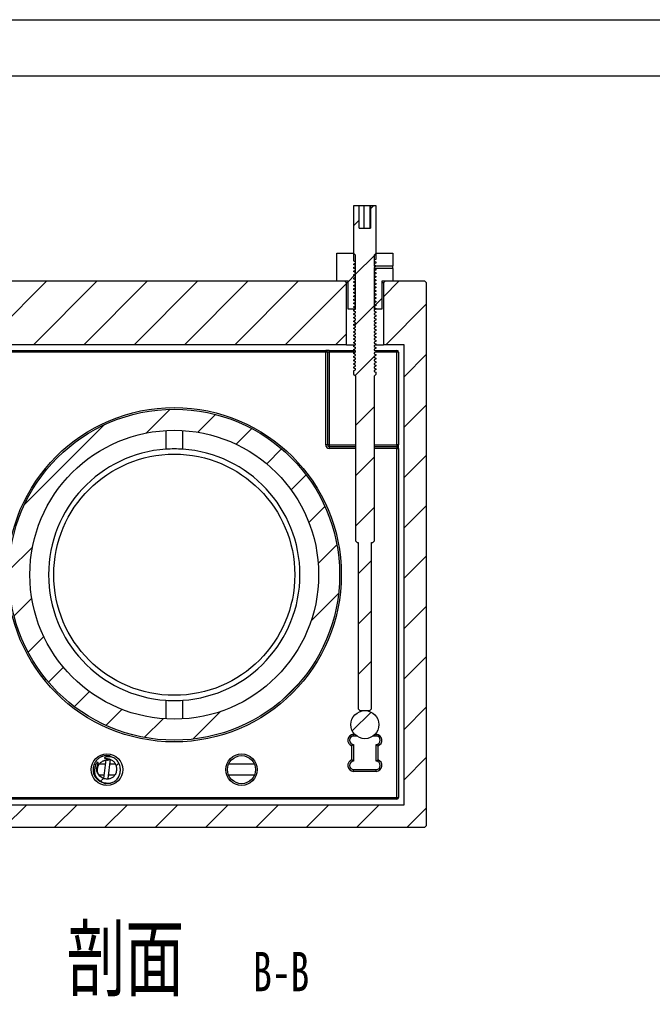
# Model space of a CAD drawing. Header units: millimetres. Extents: x 0 to 297, y 0 to 210.
# Tile 48 of 49: x 126 to 182, y 122 to 210. Entities that reach past the tile are written whole.
import ezdxf

# ---------------------------------------------------------------- set-up
doc = ezdxf.new("R2010")
doc.units = ezdxf.units.MM
doc.layers.add('图层0', color=7, linetype='Continuous', lineweight=25)
doc.styles.add('SLDTEXTSTYLE1', font='TXT', dxfattribs={"width": 0.75, "bigfont": 'bigfont'})
doc.styles.add('SLDTEXTSTYLE11', font='TXT', dxfattribs={"width": 0.7})

msp = doc.modelspace()

# ---------------------------------------------------------------- hatches: boundary and pattern name
at = {"layer": '图层0', "linetype": 'Continuous', "lineweight": 18}
h = msp.add_hatch(dxfattribs=at)
h.set_pattern_fill('ANSI31', color=256, style=0)
h.paths.add_polyline_path([(157.713, 188.38), (157.541, 188.48), (157.541, 188.559), (157.713, 188.658), (157.713, 193.412), (157.217, 193.412), (157.217, 191.412), (156.21, 191.412), (156.21, 193.412), (155.713, 193.412), (155.713, 188.5), (155.885, 188.4), (155.885, 188.321), (155.713, 188.222), (155.713, 188.182), (155.885, 188.083), (155.885, 188.003), (155.713, 187.904), (155.713, 187.865), (155.885, 187.765), (155.885, 187.686), (155.713, 187.587), (155.713, 187.547), (155.885, 187.448), (155.885, 187.368), (155.713, 187.269), (155.713, 187.23), (155.885, 187.13), (155.885, 187.051), (155.713, 186.952), (155.713, 186.912), (155.885, 186.813), (155.885, 186.733), (155.713, 186.634), (155.713, 186.595), (155.885, 186.495), (155.885, 186.416), (155.713, 186.317), (155.713, 186.277), (155.885, 186.178), (155.885, 186.098), (155.713, 185.999), (155.713, 185.96), (155.885, 185.86), (155.885, 185.781), (155.713, 185.682), (155.713, 185.642), (155.885, 185.543), (155.885, 185.463), (155.713, 185.364), (155.713, 185.325), (155.885, 185.225), (155.885, 185.146), (155.713, 185.047), (155.713, 185.007), (155.885, 184.908), (155.885, 184.828), (155.713, 184.729), (155.713, 184.69), (155.885, 184.59), (155.885, 184.511), (155.713, 184.412), (155.713, 184.372), (155.885, 184.273), (155.885, 184.193), (155.713, 184.094), (155.713, 184.055), (155.885, 183.955), (155.885, 183.876), (155.713, 183.777), (155.713, 183.737), (155.885, 183.638), (155.885, 183.558), (155.713, 183.459), (155.713, 183.42), (155.885, 183.32), (155.885, 183.241), (155.713, 183.142), (155.713, 183.102), (155.885, 183.003), (155.885, 182.923), (155.713, 182.824), (155.713, 182.785), (155.885, 182.685), (155.885, 182.606), (155.713, 182.507), (155.713, 182.467), (155.885, 182.368), (155.885, 182.288), (155.713, 182.189), (155.713, 182.15), (155.885, 182.05), (155.885, 181.971), (155.713, 181.872), (155.713, 181.832), (155.885, 181.733), (155.885, 181.653), (155.713, 181.554), (155.713, 181.515), (155.885, 181.415), (155.885, 181.336), (155.713, 181.237), (155.713, 181.197), (155.885, 181.098), (155.885, 181.018), (155.713, 180.919), (155.713, 180.88), (155.885, 180.78), (155.885, 180.701), (155.713, 180.602), (155.713, 180.562), (155.885, 180.463), (155.885, 180.383), (155.713, 180.284), (155.713, 180.245), (155.885, 180.145), (155.885, 180.066), (155.713, 179.967), (155.713, 179.927), (155.885, 179.828), (155.885, 179.748), (155.713, 179.649), (155.713, 179.61), (155.885, 179.51), (155.885, 179.431), (155.713, 179.332), (155.713, 179.292), (155.885, 179.193), (155.885, 179.113), (155.713, 179.014), (155.713, 178.975), (155.885, 178.875), (155.885, 178.796), (155.713, 178.697), (155.713, 178.412), (155.863, 178.262), (155.863, 163.562), (156.013, 163.412), (156.113, 163.412), (156.113, 148.562), (156.263, 148.412), (157.163, 148.412), (157.313, 148.562), (157.313, 163.412), (157.413, 163.412), (157.563, 163.562), (157.563, 178.262), (157.713, 178.412), (157.713, 178.538), (157.541, 178.637), (157.541, 178.717), (157.713, 178.816), (157.713, 178.855), (157.541, 178.955), (157.541, 179.034), (157.713, 179.133), (157.713, 179.173), (157.541, 179.272), (157.541, 179.352), (157.713, 179.451), (157.713, 179.49), (157.541, 179.59), (157.541, 179.669), (157.713, 179.768), (157.713, 179.808), (157.541, 179.907), (157.541, 179.987), (157.713, 180.086), (157.713, 180.125), (157.541, 180.225), (157.541, 180.304), (157.713, 180.403), (157.713, 180.443), (157.541, 180.542), (157.541, 180.622), (157.713, 180.721), (157.713, 180.76), (157.541, 180.86), (157.541, 180.939), (157.713, 181.038), (157.713, 181.078), (157.541, 181.177), (157.541, 181.257), (157.713, 181.356), (157.713, 181.395), (157.541, 181.495), (157.541, 181.574), (157.713, 181.673), (157.713, 181.713), (157.541, 181.812), (157.541, 181.892), (157.713, 181.991), (157.713, 182.03), (157.541, 182.13), (157.541, 182.209), (157.713, 182.308), (157.713, 182.348), (157.541, 182.447), (157.541, 182.527), (157.713, 182.626), (157.713, 182.665), (157.541, 182.765), (157.541, 182.844), (157.713, 182.943), (157.713, 182.983), (157.541, 183.082), (157.541, 183.162), (157.713, 183.261), (157.713, 183.3), (157.541, 183.4), (157.541, 183.479), (157.713, 183.578), (157.713, 183.618), (157.541, 183.717), (157.541, 183.797), (157.713, 183.896), (157.713, 183.935), (157.541, 184.035), (157.541, 184.114), (157.713, 184.213), (157.713, 184.253), (157.541, 184.352), (157.541, 184.432), (157.713, 184.531), (157.713, 184.57), (157.541, 184.67), (157.541, 184.749), (157.713, 184.848), (157.713, 184.888), (157.541, 184.987), (157.541, 185.067), (157.713, 185.166), (157.713, 185.205), (157.541, 185.305), (157.541, 185.384), (157.713, 185.483), (157.713, 185.523), (157.541, 185.622), (157.541, 185.702), (157.713, 185.801), (157.713, 185.84), (157.541, 185.94), (157.541, 186.019), (157.713, 186.118), (157.713, 186.158), (157.541, 186.257), (157.541, 186.337), (157.713, 186.436), (157.713, 186.475), (157.541, 186.575), (157.541, 186.654), (157.713, 186.753), (157.713, 186.793), (157.541, 186.892), (157.541, 186.972), (157.713, 187.071), (157.713, 187.11), (157.541, 187.21), (157.541, 187.289), (157.713, 187.388), (157.713, 187.428), (157.541, 187.527), (157.541, 187.607), (157.713, 187.706), (157.713, 187.745), (157.541, 187.845), (157.541, 187.924), (157.713, 188.023), (157.713, 188.063), (157.541, 188.162), (157.541, 188.242), (157.713, 188.341)], flags=0)
h = msp.add_hatch(dxfattribs=at)
h.set_pattern_fill('ANSI31', color=256, style=0)
edge = h.paths.add_edge_path(flags=0)
edge.add_line((155.213, 184.184), (155.888, 184.184))
edge.add_line((155.888, 184.184), (155.888, 188.997))
edge.add_spline(control_points=[(155.888, 188.997), (155.825, 189.059), (155.763, 189.122), (155.7, 189.184)], knot_values=[0.005217, 0.005217, 0.005217, 0.005217, 0.005752, 0.005752, 0.005752, 0.005752], weights=[1, 1, 1, 1], degree=3, periodic=0)
edge.add_line((155.7, 189.184), (154.213, 189.184))
edge.add_line((154.213, 189.184), (154.213, 186.684))
edge.add_line((154.213, 186.684), (155.213, 186.684))
edge.add_line((155.213, 186.684), (155.213, 184.184))
h = msp.add_hatch(dxfattribs=at)
h.set_pattern_fill('ANSI31', color=256, style=0)
edge = h.paths.add_edge_path(flags=0)
edge.add_line((159.213, 189.184), (157.725, 189.184))
edge.add_spline(control_points=[(157.725, 189.184), (157.663, 189.122), (157.6, 189.059), (157.538, 188.997)], knot_values=[0.000001, 0.000001, 0.000001, 0.000001, 0.000531, 0.000531, 0.000531, 0.000531], weights=[1, 1, 1, 1], degree=3, periodic=0)
edge.add_line((157.538, 188.997), (157.538, 188.059))
edge.add_line((157.538, 188.059), (159.213, 188.059))
edge.add_line((159.213, 188.059), (159.213, 189.184))
h = msp.add_hatch(dxfattribs=at)
h.set_pattern_fill('ANSI31', color=256, style=0)
h.paths.add_polyline_path([(157.538, 184.184), (158.213, 184.184), (158.213, 186.684), (159.213, 186.684), (159.213, 187.809), (157.538, 187.809)], flags=0)
h = msp.add_hatch(dxfattribs=at)
h.set_pattern_fill('ANSI31', color=256, angle=3e-322, style=0)
h.paths.add_polyline_path([(119.213, 140.026), (119.213, 181.026), (120.688, 181.026), (120.688, 186.534), (120.538, 186.684), (117.363, 186.684), (117.213, 186.534), (117.213, 138.176), (117.363, 138.026), (162.063, 138.026), (162.213, 138.176), (162.213, 186.534), (162.063, 186.684), (158.513, 186.684), (158.363, 186.534), (158.363, 181.026), (160.213, 181.026), (160.213, 140.026)], flags=0)
h = msp.add_hatch(dxfattribs=at)
h.set_pattern_fill('ANSI31', color=256, angle=3e-322, style=0)
h.paths.add_polyline_path([(123.988, 181.026), (155.063, 181.026), (155.063, 186.534), (154.913, 186.684), (124.138, 186.684), (123.988, 186.534)], flags=0)
h = msp.add_hatch(dxfattribs=at)
h.set_pattern_fill('ANSI31', color=256, angle=3e-322, style=0)
edge = h.paths.add_edge_path(flags=0)
edge.add_arc((139.713, 160.526), 14.75, 0, 360)
edge = h.paths.add_edge_path(flags=0)
edge.add_arc((139.713, 160.526), 12.875, 0, 360)
h = msp.add_hatch(dxfattribs=at)
h.set_pattern_fill('ANSI31', color=256, style=0)
edge = h.paths.add_edge_path(flags=0)
edge.add_arc((156.713, 147.162), 1.25, 0, 360)
h = msp.add_hatch(dxfattribs=at)
h.set_pattern_fill('ANSI31', color=256, style=0)
edge = h.paths.add_edge_path(flags=0)
edge.add_spline(control_points=[(132.628, 143.294), (132.602, 143.202), (132.59, 143.105), (132.593, 143.009), (132.596, 142.913), (132.612, 142.815), (132.642, 142.723), (132.677, 142.616), (132.732, 142.514), (132.801, 142.424), (132.869, 142.334), (132.953, 142.255), (133.044, 142.189), (133.148, 142.115), (133.265, 142.056), (133.387, 142.016), (133.522, 141.971), (133.668, 141.948), (133.811, 141.95), (133.955, 141.952), (134.102, 141.98), (134.236, 142.035), (134.356, 142.085), (134.469, 142.158), (134.563, 142.247), (134.648, 142.329), (134.719, 142.427), (134.773, 142.531), (134.828, 142.638), (134.866, 142.754), (134.888, 142.871), (134.913, 143.007), (134.917, 143.147), (134.901, 143.284), (134.883, 143.437), (134.839, 143.589), (134.769, 143.726), (134.713, 143.837), (134.639, 143.94), (134.55, 144.027), (134.461, 144.114), (134.353, 144.186), (134.238, 144.233), (134.136, 144.275), (134.025, 144.299), (133.915, 144.303), (133.807, 144.308), (133.697, 144.295), (133.595, 144.26), (133.572, 144.253), (133.55, 144.244), (133.528, 144.232), (133.518, 144.227), (133.507, 144.221), (133.497, 144.213), (133.493, 144.21), (133.488, 144.206), (133.484, 144.201), (133.483, 144.2), (133.481, 144.198), (133.48, 144.196), (133.479, 144.194), (133.478, 144.192), (133.478, 144.19), (133.478, 144.189), (133.478, 144.187), (133.478, 144.186), (133.478, 144.185), (133.478, 144.183), (133.479, 144.182), (133.48, 144.181), (133.481, 144.18), (133.482, 144.179), (133.484, 144.177), (133.486, 144.175), (133.488, 144.174), (133.496, 144.17), (133.504, 144.168), (133.512, 144.167), (133.551, 144.159), (133.591, 144.158), (133.63, 144.155), (133.761, 144.144), (133.894, 144.121), (134.015, 144.07), (134.103, 144.032), (134.188, 143.98), (134.259, 143.916), (134.331, 143.851), (134.391, 143.773), (134.438, 143.689), (134.485, 143.603), (134.52, 143.509), (134.54, 143.414), (134.564, 143.304), (134.57, 143.189), (134.559, 143.078), (134.547, 142.958), (134.513, 142.838), (134.457, 142.731), (134.417, 142.654), (134.364, 142.583), (134.301, 142.524), (134.238, 142.464), (134.163, 142.415), (134.083, 142.381), (134.005, 142.347), (133.921, 142.326), (133.837, 142.317), (133.744, 142.307), (133.649, 142.312), (133.557, 142.329), (133.452, 142.349), (133.35, 142.387), (133.257, 142.439), (133.158, 142.493), (133.068, 142.567), (132.995, 142.654), (132.929, 142.733), (132.877, 142.827), (132.844, 142.925), (132.807, 143.038), (132.79, 143.159), (132.791, 143.278)], knot_values=[0.000009, 0.000009, 0.000009, 0.000009, 0.000582, 0.000582, 0.000582, 0.001163, 0.001163, 0.001163, 0.001842, 0.001842, 0.001842, 0.002519, 0.002519, 0.002519, 0.003287, 0.003287, 0.003287, 0.004149, 0.004149, 0.004149, 0.005022, 0.005022, 0.005022, 0.005806, 0.005806, 0.005806, 0.006513, 0.006513, 0.006513, 0.007231, 0.007231, 0.007231, 0.008058, 0.008058, 0.008058, 0.008984, 0.008984, 0.008984, 0.00973, 0.00973, 0.00973, 0.010482, 0.010482, 0.010482, 0.011144, 0.011144, 0.011144, 0.011789, 0.011789, 0.011789, 0.011932, 0.011932, 0.011932, 0.012003, 0.012003, 0.012003, 0.012039, 0.012039, 0.012039, 0.012052, 0.012052, 0.012052, 0.012064, 0.012064, 0.012064, 0.012072, 0.012072, 0.012072, 0.01208, 0.01208, 0.01208, 0.012089, 0.012089, 0.012089, 0.012104, 0.012104, 0.012104, 0.012154, 0.012154, 0.012154, 0.012388, 0.012388, 0.012388, 0.013176, 0.013176, 0.013176, 0.013752, 0.013752, 0.013752, 0.014328, 0.014328, 0.014328, 0.014911, 0.014911, 0.014911, 0.015581, 0.015581, 0.015581, 0.016304, 0.016304, 0.016304, 0.016821, 0.016821, 0.016821, 0.017339, 0.017339, 0.017339, 0.017843, 0.017843, 0.017843, 0.0184, 0.0184, 0.0184, 0.019035, 0.019035, 0.019035, 0.019711, 0.019711, 0.019711, 0.020332, 0.020332, 0.020332, 0.021041, 0.021041, 0.021041, 0.021041], weights=[1, 1, 1, 1, 1, 1, 1, 1, 1, 1, 1, 1, 1, 1, 1, 1, 1, 1, 1, 1, 1, 1, 1, 1, 1, 1, 1, 1, 1, 1, 1, 1, 1, 1, 1, 1, 1, 1, 1, 1, 1, 1, 1, 1, 1, 1, 1, 1, 1, 1, 1, 1, 1, 1, 1, 1, 1, 1, 1, 1, 1, 1, 1, 1, 1, 1, 1, 1, 1, 1, 1, 1, 1, 1, 1, 1, 1, 1, 1, 1, 1, 1, 1, 1, 1, 1, 1, 1, 1, 1, 1, 1, 1, 1, 1, 1, 1, 1, 1, 1, 1, 1, 1, 1, 1, 1, 1, 1, 1, 1, 1, 1, 1, 1, 1, 1, 1, 1, 1, 1, 1, 1, 1, 1], degree=3, periodic=0)
edge.add_spline(control_points=[(132.791, 143.278), (132.802, 143.356), (132.832, 143.442), (132.865, 143.524), (132.879, 143.561), (132.895, 143.598), (132.909, 143.636), (132.924, 143.673), (132.94, 143.712), (132.94, 143.753), (132.94, 143.759), (132.939, 143.766), (132.937, 143.773), (132.936, 143.777), (132.935, 143.78), (132.933, 143.784), (132.931, 143.786), (132.929, 143.789), (132.926, 143.791), (132.923, 143.793), (132.92, 143.794), (132.917, 143.795), (132.914, 143.796), (132.91, 143.797), (132.906, 143.797), (132.899, 143.797), (132.893, 143.795), (132.887, 143.793), (132.874, 143.789), (132.863, 143.783), (132.852, 143.775), (132.827, 143.758), (132.805, 143.736), (132.785, 143.713), (132.746, 143.665), (132.716, 143.609), (132.692, 143.552), (132.659, 143.47), (132.639, 143.382), (132.628, 143.294)], knot_values=[0, 0, 0, 0, 0.000532, 0.000532, 0.000532, 0.000771, 0.000771, 0.000771, 0.001013, 0.001013, 0.001013, 0.001054, 0.001054, 0.001054, 0.001076, 0.001076, 0.001076, 0.001095, 0.001095, 0.001095, 0.001114, 0.001114, 0.001114, 0.001137, 0.001137, 0.001137, 0.001174, 0.001174, 0.001174, 0.001251, 0.001251, 0.001251, 0.001432, 0.001432, 0.001432, 0.001801, 0.001801, 0.001801, 0.002329, 0.002329, 0.002329, 0.002329], weights=[1, 1, 1, 1, 1, 1, 1, 1, 1, 1, 1, 1, 1, 1, 1, 1, 1, 1, 1, 1, 1, 1, 1, 1, 1, 1, 1, 1, 1, 1, 1, 1, 1, 1, 1, 1, 1, 1, 1, 1], degree=3, periodic=0)

# ---------------------------------------------------------------- linework, layer by layer
at = {"color": 7, "linetype": 'Continuous', "lineweight": 25}
for p, q in [((155.713, 193.412), (155.713, 188.5)), ((156.21, 193.412), (155.713, 193.412)), ((156.21, 191.412), (156.21, 193.412)), ((156.645, 193.412), (156.21, 193.412)), ((156.645, 191.412), (156.645, 193.412)), ((157.175, 193.412), (156.645, 193.412)), ((157.175, 191.412), (157.175, 193.412)), ((157.217, 193.412), (157.175, 193.412)), ((157.217, 193.412), (157.217, 191.412)), ((157.713, 193.412), (157.217, 193.412)), ((157.713, 188.658), (157.713, 193.412)), ((156.21, 191.412), (157.217, 191.412)), ((154.213, 186.684), (154.213, 189.184)), ((154.213, 189.184), (155.7, 189.184)), ((155.888, 188.997), (155.7, 189.184)), ((155.713, 189.184), (155.7, 189.184)), ((155.888, 184.184), (155.888, 188.997)), ((157.725, 189.184), (157.538, 188.997)), ((157.538, 188.997), (157.538, 188.059)), ((157.725, 189.184), (157.713, 189.184)), ((157.725, 189.184), (159.213, 189.184)), ((159.213, 189.184), (159.213, 188.059)), ((155.885, 188.4), (155.713, 188.5)), ((155.713, 188.222), (155.885, 188.321)), ((155.713, 188.222), (155.713, 188.182)), ((155.885, 188.083), (155.713, 188.182)), ((155.713, 187.904), (155.885, 188.003)), ((155.713, 187.904), (155.713, 187.865)), ((155.885, 187.765), (155.713, 187.865)), ((155.885, 188.321), (155.885, 188.4)), ((155.885, 188.003), (155.885, 188.083)), ((157.538, 188.059), (159.213, 188.059)), ((157.713, 188.658), (157.541, 188.559)), ((157.541, 188.559), (157.541, 188.48)), ((157.541, 188.48), (157.713, 188.38)), ((157.713, 188.341), (157.541, 188.242)), ((157.541, 188.242), (157.541, 188.162)), ((157.541, 188.162), (157.713, 188.063)), ((157.713, 188.023), (157.541, 187.924)), ((157.541, 187.924), (157.541, 187.845)), ((157.541, 187.845), (157.713, 187.745)), ((157.713, 188.341), (157.713, 188.38)), ((157.713, 188.023), (157.713, 188.063)), ((159.196, 187.809), (159.196, 188.059)), ((155.713, 187.587), (155.885, 187.686)), ((155.713, 187.587), (155.713, 187.547)), ((155.885, 187.448), (155.713, 187.547)), ((155.713, 187.269), (155.885, 187.368)), ((155.713, 187.269), (155.713, 187.23)), ((155.885, 187.13), (155.713, 187.23)), ((155.713, 186.952), (155.885, 187.051)), ((155.713, 186.952), (155.713, 186.912)), ((155.885, 187.686), (155.885, 187.765)), ((155.885, 187.368), (155.885, 187.448)), ((155.885, 187.051), (155.885, 187.13)), ((157.538, 187.809), (157.538, 184.184)), ((159.213, 187.809), (157.538, 187.809)), ((157.713, 187.706), (157.541, 187.607)), ((157.541, 187.607), (157.541, 187.527)), ((157.541, 187.527), (157.713, 187.428)), ((157.713, 187.388), (157.541, 187.289)), ((157.541, 187.289), (157.541, 187.21)), ((157.541, 187.21), (157.713, 187.11)), ((157.713, 187.071), (157.541, 186.972)), ((157.541, 186.972), (157.541, 186.892)), ((157.713, 187.706), (157.713, 187.745)), ((157.713, 187.388), (157.713, 187.428)), ((157.713, 187.071), (157.713, 187.11)), ((159.213, 187.809), (159.213, 186.684)), ((154.913, 186.684), (124.138, 186.684)), ((155.213, 186.684), (154.213, 186.684)), ((154.913, 186.684), (155.063, 186.534)), ((155.063, 181.026), (155.063, 186.534)), ((155.213, 186.534), (155.063, 186.534)), ((155.213, 184.184), (155.213, 186.684)), ((155.885, 186.813), (155.713, 186.912)), ((155.713, 186.634), (155.885, 186.733)), ((155.713, 186.634), (155.713, 186.595)), ((155.885, 186.495), (155.713, 186.595)), ((155.713, 186.317), (155.885, 186.416)), ((155.713, 186.317), (155.713, 186.277)), ((155.885, 186.178), (155.713, 186.277)), ((155.713, 185.999), (155.885, 186.098)), ((155.885, 186.733), (155.885, 186.813)), ((155.885, 186.416), (155.885, 186.495)), ((155.885, 186.098), (155.885, 186.178)), ((157.541, 186.892), (157.713, 186.793)), ((157.713, 186.753), (157.541, 186.654)), ((157.541, 186.654), (157.541, 186.575)), ((157.541, 186.575), (157.713, 186.475)), ((157.713, 186.436), (157.541, 186.337)), ((157.541, 186.337), (157.541, 186.257)), ((157.541, 186.257), (157.713, 186.158)), ((157.713, 186.118), (157.541, 186.019)), ((157.713, 186.753), (157.713, 186.793)), ((157.713, 186.436), (157.713, 186.475)), ((157.713, 186.118), (157.713, 186.158)), ((158.213, 186.684), (158.213, 184.184)), ((159.213, 186.684), (158.213, 186.684)), ((158.363, 186.534), (158.213, 186.534)), ((158.363, 186.534), (158.513, 186.684)), ((158.363, 186.534), (158.363, 181.026)), ((162.063, 186.684), (158.513, 186.684)), ((162.063, 186.684), (162.213, 186.534)), ((162.213, 138.176), (162.213, 186.534)), ((155.713, 185.999), (155.713, 185.96)), ((155.885, 185.86), (155.713, 185.96)), ((155.713, 185.682), (155.885, 185.781)), ((155.713, 185.682), (155.713, 185.642)), ((155.885, 185.543), (155.713, 185.642)), ((155.713, 185.364), (155.885, 185.463)), ((155.713, 185.364), (155.713, 185.325)), ((155.885, 185.225), (155.713, 185.325)), ((155.885, 185.781), (155.885, 185.86)), ((155.885, 185.463), (155.885, 185.543)), ((155.885, 185.146), (155.885, 185.225)), ((157.541, 186.019), (157.541, 185.94)), ((157.541, 185.94), (157.713, 185.84)), ((157.713, 185.801), (157.541, 185.702)), ((157.541, 185.702), (157.541, 185.622)), ((157.541, 185.622), (157.713, 185.523)), ((157.713, 185.483), (157.541, 185.384)), ((157.541, 185.384), (157.541, 185.305)), ((157.541, 185.305), (157.713, 185.205)), ((157.713, 185.801), (157.713, 185.84)), ((157.713, 185.483), (157.713, 185.523)), ((157.713, 185.166), (157.713, 185.205)), ((155.713, 185.047), (155.885, 185.146)), ((155.713, 185.047), (155.713, 185.007)), ((155.885, 184.908), (155.713, 185.007)), ((155.713, 184.729), (155.885, 184.828)), ((155.713, 184.729), (155.713, 184.69)), ((155.885, 184.59), (155.713, 184.69)), ((155.713, 184.412), (155.885, 184.511)), ((155.713, 184.412), (155.713, 184.372)), ((155.885, 184.273), (155.713, 184.372)), ((155.885, 184.828), (155.885, 184.908)), ((155.885, 184.511), (155.885, 184.59)), ((157.713, 185.166), (157.541, 185.067)), ((157.541, 185.067), (157.541, 184.987)), ((157.541, 184.987), (157.713, 184.888)), ((157.713, 184.848), (157.541, 184.749)), ((157.541, 184.749), (157.541, 184.67)), ((157.541, 184.67), (157.713, 184.57)), ((157.713, 184.531), (157.541, 184.432)), ((157.541, 184.432), (157.541, 184.352)), ((157.541, 184.352), (157.713, 184.253)), ((157.713, 184.848), (157.713, 184.888)), ((157.713, 184.531), (157.713, 184.57)), ((155.888, 184.184), (155.213, 184.184)), ((155.713, 184.094), (155.885, 184.193)), ((155.713, 184.094), (155.713, 184.055)), ((155.724, 184.05), (155.713, 184.055)), ((155.885, 183.955), (155.713, 184.055)), ((155.713, 183.777), (155.885, 183.876)), ((155.713, 183.777), (155.713, 183.737)), ((155.721, 183.732), (155.713, 183.737)), ((155.885, 183.638), (155.713, 183.737)), ((155.713, 183.459), (155.885, 183.558)), ((155.713, 183.459), (155.713, 183.42)), ((155.885, 184.193), (155.885, 184.273)), ((155.885, 183.876), (155.885, 183.955)), ((155.885, 183.558), (155.885, 183.638)), ((158.213, 184.184), (157.538, 184.184)), ((157.713, 184.213), (157.541, 184.114)), ((157.541, 184.114), (157.541, 184.035)), ((157.541, 184.035), (157.713, 183.935)), ((157.713, 183.896), (157.541, 183.797)), ((157.541, 183.797), (157.541, 183.717)), ((157.541, 183.717), (157.713, 183.618)), ((157.713, 183.578), (157.541, 183.479)), ((157.541, 183.479), (157.541, 183.4)), ((157.713, 183.618), (157.68, 183.631)), ((157.713, 184.213), (157.713, 184.253)), ((157.713, 183.896), (157.713, 183.935)), ((157.713, 183.578), (157.713, 183.618)), ((155.885, 183.32), (155.713, 183.42)), ((155.713, 183.142), (155.885, 183.241)), ((155.713, 183.142), (155.713, 183.102)), ((155.73, 183.097), (155.713, 183.102)), ((155.885, 183.003), (155.713, 183.102)), ((155.713, 182.824), (155.885, 182.923)), ((155.713, 182.824), (155.713, 182.785)), ((155.724, 182.78), (155.713, 182.785)), ((155.885, 182.685), (155.713, 182.785)), ((155.713, 182.507), (155.885, 182.606)), ((155.885, 183.241), (155.885, 183.32)), ((155.885, 182.923), (155.885, 183.003)), ((155.885, 182.606), (155.885, 182.685)), ((157.541, 183.4), (157.713, 183.3)), ((157.713, 183.261), (157.541, 183.162)), ((157.541, 183.162), (157.541, 183.082)), ((157.541, 183.082), (157.713, 182.983)), ((157.713, 182.943), (157.541, 182.844)), ((157.541, 182.844), (157.541, 182.765)), ((157.541, 182.765), (157.713, 182.665)), ((157.713, 182.626), (157.541, 182.527)), ((157.713, 183.3), (157.674, 183.313)), ((157.713, 182.983), (157.68, 182.996)), ((157.713, 183.261), (157.713, 183.3)), ((157.713, 182.943), (157.713, 182.983)), ((157.713, 182.626), (157.713, 182.665)), ((155.713, 182.507), (155.713, 182.467)), ((155.726, 182.462), (155.713, 182.467)), ((155.885, 182.368), (155.713, 182.467)), ((155.713, 182.189), (155.885, 182.288)), ((155.713, 182.189), (155.713, 182.15)), ((155.885, 182.05), (155.713, 182.15)), ((155.713, 181.872), (155.885, 181.971)), ((155.713, 181.872), (155.713, 181.832)), ((155.72, 181.827), (155.713, 181.832)), ((155.885, 181.733), (155.713, 181.832)), ((155.885, 182.288), (155.885, 182.368)), ((155.885, 181.971), (155.885, 182.05)), ((155.885, 181.653), (155.885, 181.733)), ((157.541, 182.527), (157.541, 182.447)), ((157.541, 182.447), (157.713, 182.348)), ((157.713, 182.308), (157.541, 182.209)), ((157.541, 182.209), (157.541, 182.13)), ((157.541, 182.13), (157.713, 182.03)), ((157.713, 181.991), (157.541, 181.892)), ((157.541, 181.892), (157.541, 181.812)), ((157.541, 181.812), (157.713, 181.713)), ((157.713, 181.673), (157.541, 181.574)), ((157.713, 182.348), (157.669, 182.36)), ((157.713, 182.03), (157.68, 182.043)), ((157.713, 182.308), (157.713, 182.348)), ((157.713, 181.991), (157.713, 182.03)), ((157.713, 181.673), (157.713, 181.713)), ((155.063, 181.026), (123.988, 181.026)), ((155.063, 181.026), (155.884, 181.026)), ((155.713, 181.554), (155.885, 181.653)), ((155.713, 181.554), (155.713, 181.515)), ((155.725, 181.51), (155.713, 181.515)), ((155.885, 181.415), (155.713, 181.515)), ((155.713, 181.237), (155.885, 181.336)), ((155.713, 181.237), (155.713, 181.197)), ((155.885, 181.098), (155.713, 181.197)), ((155.713, 180.919), (155.885, 181.018)), ((155.713, 180.919), (155.713, 180.88)), ((155.73, 180.875), (155.713, 180.88)), ((155.885, 180.78), (155.713, 180.88)), ((155.885, 181.336), (155.885, 181.415)), ((155.885, 181.018), (155.885, 181.098)), ((157.541, 181.574), (157.541, 181.495)), ((157.541, 181.495), (157.713, 181.395)), ((157.713, 181.356), (157.541, 181.257)), ((157.541, 181.257), (157.541, 181.177)), ((157.541, 181.177), (157.713, 181.078)), ((157.713, 181.038), (157.541, 180.939)), ((157.541, 180.939), (157.541, 180.86)), ((157.541, 180.86), (157.713, 180.76)), ((157.713, 181.078), (157.679, 181.091)), ((157.706, 181.026), (158.363, 181.026)), ((157.713, 181.356), (157.713, 181.395)), ((157.713, 181.038), (157.713, 181.078)), ((160.213, 181.026), (158.363, 181.026)), ((160.213, 140.026), (160.213, 181.026)), ((122.938, 180.526), (153.22, 180.526)), ((153.22, 180.376), (122.938, 180.376)), ((153.22, 180.526), (153.22, 180.376)), ((153.52, 180.526), (153.22, 180.526)), ((153.22, 172.092), (153.22, 180.376)), ((153.37, 180.376), (153.22, 180.376)), ((153.37, 180.376), (153.37, 172.092)), ((153.52, 180.376), (153.37, 180.376)), ((153.52, 180.526), (153.52, 180.376)), ((153.52, 180.526), (155.772, 180.526)), ((153.52, 180.376), (153.52, 172.092)), ((155.872, 180.376), (153.52, 180.376)), ((155.713, 180.602), (155.885, 180.701)), ((155.713, 180.602), (155.713, 180.562)), ((155.726, 180.557), (155.713, 180.562)), ((155.885, 180.463), (155.713, 180.562)), ((155.713, 180.284), (155.885, 180.383)), ((155.713, 180.284), (155.713, 180.245)), ((155.73, 180.24), (155.713, 180.245)), ((155.885, 180.145), (155.713, 180.245)), ((155.713, 179.967), (155.885, 180.066)), ((155.713, 179.967), (155.713, 179.927)), ((155.729, 179.922), (155.713, 179.927)), ((155.885, 179.828), (155.713, 179.927)), ((155.885, 180.701), (155.885, 180.78)), ((155.885, 180.383), (155.885, 180.463)), ((155.885, 180.066), (155.885, 180.145)), ((157.713, 180.721), (157.541, 180.622)), ((157.541, 180.622), (157.541, 180.542)), ((157.541, 180.542), (157.713, 180.443)), ((157.713, 180.403), (157.541, 180.304)), ((157.541, 180.304), (157.541, 180.225)), ((157.541, 180.225), (157.713, 180.125)), ((157.713, 180.086), (157.541, 179.987)), ((157.541, 179.987), (157.541, 179.907)), ((157.57, 180.526), (159.563, 180.526)), ((159.563, 180.376), (157.666, 180.376)), ((157.713, 180.125), (157.674, 180.138)), ((157.713, 180.76), (157.684, 180.773)), ((157.713, 180.443), (157.684, 180.456)), ((157.713, 180.721), (157.713, 180.76)), ((157.713, 180.403), (157.713, 180.443)), ((157.713, 180.086), (157.713, 180.125)), ((159.563, 180.526), (159.563, 180.376)), ((159.713, 180.376), (159.563, 180.376)), ((159.563, 172.092), (159.563, 180.376)), ((159.713, 180.376), (159.713, 172.092)), ((155.713, 179.649), (155.885, 179.748)), ((155.713, 179.649), (155.713, 179.61)), ((155.727, 179.605), (155.713, 179.61)), ((155.885, 179.51), (155.713, 179.61)), ((155.713, 179.332), (155.885, 179.431)), ((155.713, 179.332), (155.713, 179.292)), ((155.722, 179.287), (155.713, 179.292)), ((155.885, 179.193), (155.713, 179.292)), ((155.713, 179.014), (155.885, 179.113)), ((155.885, 179.748), (155.885, 179.828)), ((155.885, 179.431), (155.885, 179.51)), ((155.885, 179.113), (155.885, 179.193)), ((157.541, 179.907), (157.713, 179.808)), ((157.713, 179.768), (157.541, 179.669)), ((157.541, 179.669), (157.541, 179.59)), ((157.541, 179.59), (157.713, 179.49)), ((157.713, 179.451), (157.541, 179.352)), ((157.541, 179.352), (157.541, 179.272)), ((157.541, 179.272), (157.713, 179.173)), ((157.713, 179.133), (157.541, 179.034)), ((157.713, 179.808), (157.675, 179.82)), ((157.713, 179.173), (157.678, 179.186)), ((157.713, 179.768), (157.713, 179.808)), ((157.713, 179.451), (157.713, 179.49)), ((157.713, 179.133), (157.713, 179.173)), ((155.713, 179.014), (155.713, 178.975)), ((155.731, 178.97), (155.713, 178.975)), ((155.885, 178.875), (155.713, 178.975)), ((155.713, 178.697), (155.885, 178.796)), ((155.713, 178.697), (155.713, 178.412)), ((155.713, 178.412), (155.863, 178.262)), ((155.863, 178.262), (155.863, 163.562)), ((155.885, 178.796), (155.885, 178.875)), ((157.541, 179.034), (157.541, 178.955)), ((157.541, 178.955), (157.713, 178.855)), ((157.713, 178.816), (157.541, 178.717)), ((157.541, 178.717), (157.541, 178.637)), ((157.541, 178.637), (157.713, 178.538)), ((157.563, 178.262), (157.713, 178.412)), ((157.563, 163.562), (157.563, 178.262)), ((157.713, 178.538), (157.671, 178.55)), ((157.713, 178.855), (157.673, 178.868)), ((157.713, 178.816), (157.713, 178.855)), ((157.713, 178.412), (157.713, 178.538)), ((138.963, 173.379), (138.963, 171.712)), ((140.463, 171.712), (140.463, 173.379)), ((153.37, 172.092), (153.22, 172.092)), ((153.52, 172.092), (153.37, 172.092)), ((153.52, 172.092), (153.52, 171.942)), ((153.52, 172.092), (155.863, 172.092)), ((157.563, 172.092), (159.563, 172.092)), ((159.563, 172.092), (159.563, 171.942)), ((159.713, 172.092), (159.563, 172.092)), ((159.713, 171.792), (159.713, 172.092)), ((153.52, 171.942), (155.863, 171.942)), ((153.52, 171.942), (153.52, 171.792)), ((155.863, 171.792), (153.52, 171.792)), ((157.563, 171.942), (159.563, 171.942)), ((159.563, 171.792), (157.563, 171.792)), ((159.563, 171.942), (159.563, 171.792)), ((159.563, 171.792), (159.713, 171.792)), ((159.563, 140.676), (159.563, 171.792)), ((159.713, 171.792), (159.713, 140.676)), ((156.013, 163.412), (155.863, 163.562)), ((156.013, 163.412), (156.113, 163.412)), ((156.113, 163.412), (156.113, 148.562)), ((157.313, 163.412), (157.413, 163.412)), ((157.313, 148.562), (157.313, 163.412)), ((157.563, 163.562), (157.413, 163.412)), ((138.963, 149.339), (138.963, 147.673)), ((140.463, 147.673), (140.463, 149.339)), ((156.263, 148.412), (156.113, 148.562)), ((156.263, 148.412), (157.163, 148.412)), ((157.313, 148.562), (157.163, 148.412)), ((155.713, 146.301), (155.807, 146.301)), ((155.713, 146.151), (155.713, 146.301)), ((155.978, 146.151), (155.713, 146.151)), ((157.713, 146.151), (157.448, 146.151)), ((157.619, 146.301), (157.713, 146.301)), ((157.713, 146.151), (157.713, 146.301)), ((155.563, 144.029), (155.563, 145.273)), ((155.713, 145.401), (155.713, 143.901)), ((157.713, 143.901), (157.713, 145.401)), ((157.863, 145.273), (157.863, 144.029)), ((133.623, 144.021), (133.413, 142.375)), ((133.814, 142.358), (134.032, 144.072)), ((132.627, 143.289), (132.48, 143.308)), ((132.568, 143.626), (132.557, 143.626)), ((132.803, 143.267), (132.864, 143.259)), ((133.572, 143.626), (133.005, 143.626)), ((134.461, 143.626), (133.975, 143.626)), ((146.869, 143.626), (144.557, 143.626)), ((155.713, 143.001), (155.713, 143.151)), ((155.713, 143.151), (157.713, 143.151)), ((157.713, 143.001), (157.713, 143.151)), ((132.557, 142.676), (132.568, 142.676)), ((133.016, 142.676), (133.451, 142.676)), ((133.854, 142.676), (134.415, 142.676)), ((144.557, 142.676), (146.869, 142.676)), ((157.713, 143.001), (155.713, 143.001)), ((119.863, 140.676), (159.563, 140.676)), ((159.563, 140.526), (119.863, 140.526)), ((159.563, 140.676), (159.713, 140.676)), ((159.563, 140.676), (159.563, 140.526)), ((119.213, 140.026), (160.213, 140.026)), ((117.363, 138.026), (162.063, 138.026)), ((162.213, 138.176), (162.063, 138.026))]:
    msp.add_line(p, q, dxfattribs=at)
at = {"color": 7, "linetype": 'Continuous', "lineweight": 25, "flags": 128}
for points in [[(133.713, 144.401), (133.462, 144.375), (133.236, 144.306)], [(134.036, 144.358), (133.965, 144.375), (133.713, 144.401)], [(134.004, 144.072), (133.998, 144.063), (133.937, 144.014), (133.862, 143.993), (133.785, 144.002), (133.778, 144.006)], [(132.539, 143.581), (132.478, 143.34), (132.466, 143.23)]]:
    msp.add_lwpolyline(points, dxfattribs=at)
at = {"color": 7, "linetype": 'Continuous', "lineweight": 25}
for centre, radius in [((139.713, 160.526), 14.9), ((139.713, 160.526), 14.75), ((139.713, 160.526), 12.875), ((139.713, 160.526), 10.75), ((156.713, 147.162), 1.25), ((133.713, 143.151), 1.4), ((145.713, 143.151), 1.4), ((145.713, 143.151), 1.25)]:
    msp.add_circle(centre, radius, dxfattribs=at)
for centre, radius, start, end in [((153.22, 180.376), 0.15, 0, 90), ((159.563, 180.376), 0.15, 0, 90), ((153.52, 172.092), 0.3, 180, 270), ((153.52, 172.092), 0.15, 180, 270), ((139.713, 160.526), 11.212, 93.83569, 266.16431), ((139.713, 160.526), 11.212, 86.16431, 93.83569), ((139.713, 160.526), 11.212, 273.83569, 86.16431), ((159.563, 171.792), 0.15, 0, 90), ((139.713, 160.526), 11.212, 266.16431, 273.83569), ((155.713, 145.776), 0.525, 90, 253.39845), ((155.713, 145.776), 0.375, 90, 270), ((157.713, 145.776), 0.525, 286.60155, 90), ((157.713, 145.776), 0.375, 270, 90), ((133.855, 144.209), 0.184, 22.29347, 97.77299), ((155.713, 143.526), 0.525, 106.60155, 270), ((157.713, 143.526), 0.525, 270, 73.39845), ((155.713, 143.526), 0.375, 90, 270), ((157.713, 143.526), 0.375, 270, 90), ((133.58, 142.109), 0.2, 223.30702, 300.34401), ((159.563, 140.676), 0.15, 270, 0)]:
    msp.add_arc(centre, radius, start, end, dxfattribs=at)
for points, knots in [([(155.717, 184.05), (155.746, 184.033), (155.802, 184.001), (155.858, 183.968), (155.885, 183.952)], [0, 0, 0, 0, 0.515171, 1, 1, 1, 1]), ([(155.717, 183.732), (155.746, 183.716), (155.802, 183.683), (155.858, 183.651), (155.885, 183.635)], [0, 0, 0, 0, 0.515171, 1, 1, 1, 1]), ([(157.713, 183.935), (157.713, 183.94), (157.712, 183.944), (157.685, 183.948), (157.684, 183.948)], [0, 0, 0, 0, 0.974597, 1, 1, 1, 1]), ([(155.721, 183.415), (155.719, 183.415), (155.71, 183.417), (155.712, 183.418), (155.713, 183.42)], [0, 0, 0, 0, 0.208492, 1, 1, 1, 1]), ([(155.717, 183.415), (155.746, 183.398), (155.802, 183.366), (155.858, 183.333), (155.885, 183.317)], [0, 0, 0, 0, 0.515171, 1, 1, 1, 1]), ([(155.717, 183.097), (155.746, 183.081), (155.802, 183.048), (155.858, 183.016), (155.885, 183)], [0, 0, 0, 0, 0.515171, 1, 1, 1, 1]), ([(155.717, 182.78), (155.746, 182.763), (155.802, 182.731), (155.858, 182.698), (155.885, 182.682)], [0, 0, 0, 0, 0.515171, 1, 1, 1, 1]), ([(157.713, 182.665), (157.713, 182.67), (157.712, 182.674), (157.685, 182.678), (157.685, 182.678)], [0, 0, 0, 0, 0.994999, 1, 1, 1, 1]), ([(155.721, 182.145), (155.719, 182.145), (155.712, 182.147), (155.713, 182.148), (155.713, 182.15)], [0, 0, 0, 0, 0.311556, 1, 1, 1, 1]), ([(155.717, 182.462), (155.746, 182.446), (155.802, 182.413), (155.858, 182.381), (155.885, 182.365)], [0, 0, 0, 0, 0.515171, 1, 1, 1, 1]), ([(155.717, 182.145), (155.746, 182.128), (155.802, 182.096), (155.858, 182.063), (155.885, 182.047)], [0, 0, 0, 0, 0.515171, 1, 1, 1, 1]), ([(155.717, 181.827), (155.746, 181.811), (155.802, 181.778), (155.858, 181.746), (155.885, 181.73)], [0, 0, 0, 0, 0.515171, 1, 1, 1, 1]), ([(157.713, 181.713), (157.713, 181.716), (157.713, 181.72), (157.685, 181.725), (157.679, 181.725)], [0, 0, 0, 0, 0.773105, 1, 1, 1, 1]), ([(155.722, 181.192), (155.719, 181.193), (155.712, 181.194), (155.713, 181.196), (155.713, 181.197)], [0, 0, 0, 0, 0.389567, 1, 1, 1, 1]), ([(155.717, 181.51), (155.746, 181.493), (155.802, 181.461), (155.858, 181.428), (155.885, 181.412)], [0, 0, 0, 0, 0.515171, 1, 1, 1, 1]), ([(155.717, 181.192), (155.746, 181.176), (155.802, 181.143), (155.858, 181.111), (155.885, 181.095)], [0, 0, 0, 0, 0.515171, 1, 1, 1, 1]), ([(155.717, 180.875), (155.746, 180.858), (155.802, 180.826), (155.858, 180.793), (155.885, 180.777)], [0, 0, 0, 0, 0.515171, 1, 1, 1, 1]), ([(155.717, 180.557), (155.746, 180.541), (155.802, 180.508), (155.858, 180.476), (155.885, 180.46)], [0, 0, 0, 0, 0.515171, 1, 1, 1, 1]), ([(155.717, 180.24), (155.746, 180.223), (155.802, 180.191), (155.858, 180.158), (155.885, 180.142)], [0, 0, 0, 0, 0.515171, 1, 1, 1, 1]), ([(155.717, 179.922), (155.746, 179.906), (155.802, 179.873), (155.858, 179.841), (155.885, 179.825)], [0, 0, 0, 0, 0.515171, 1, 1, 1, 1]), ([(155.717, 179.605), (155.746, 179.588), (155.802, 179.556), (155.858, 179.523), (155.885, 179.507)], [0, 0, 0, 0, 0.515171, 1, 1, 1, 1]), ([(155.717, 179.287), (155.746, 179.271), (155.802, 179.238), (155.858, 179.206), (155.885, 179.19)], [0, 0, 0, 0, 0.515171, 1, 1, 1, 1]), ([(155.717, 178.97), (155.746, 178.953), (155.802, 178.921), (155.858, 178.888), (155.885, 178.872)], [0, 0, 0, 0, 0.515171, 1, 1, 1, 1]), ([(133.908, 144.377), (133.905, 144.377), (133.899, 144.378), (133.788, 144.39), (133.622, 144.396), (133.442, 144.373), (133.275, 144.326), (133.135, 144.26), (133.038, 144.203), (132.946, 144.138), (132.844, 144.052), (132.735, 143.931), (132.629, 143.771), (132.527, 143.561), (132.496, 143.397), (132.48, 143.308)], [0, 0, 0, 0, 0.102377, 0.207378, 0.298069, 0.37193, 0.469942, 0.527227, 0.566834, 0.60813, 0.66397, 0.724659, 0.801287, 0.892707, 1, 1, 1, 1]), ([(132.628, 143.294), (132.61, 143.199), (132.575, 143.009), (132.632, 142.702), (132.786, 142.413), (133.047, 142.166), (133.394, 141.991), (133.812, 141.924), (134.232, 142.005), (134.57, 142.222), (134.791, 142.525), (134.91, 142.886), (134.922, 143.302), (134.804, 143.71), (134.566, 144.043), (134.26, 144.248), (133.919, 144.321), (133.672, 144.293), (133.539, 144.239), (133.502, 144.218), (133.486, 144.204), (133.48, 144.196), (133.478, 144.191), (133.478, 144.186), (133.479, 144.182), (133.482, 144.178), (133.493, 144.171), (133.543, 144.159), (133.721, 144.152), (133.99, 144.103), (134.271, 143.928), (134.452, 143.695), (134.558, 143.403), (134.577, 143.068), (134.49, 142.753), (134.312, 142.512), (134.09, 142.368), (133.83, 142.303), (133.541, 142.317), (133.242, 142.425), (132.986, 142.633), (132.815, 142.934), (132.8, 143.158), (132.791, 143.278)], [0, 0, 0, 0, 0.027242, 0.054856, 0.087029, 0.119188, 0.155657, 0.196438, 0.237658, 0.274692, 0.308252, 0.342369, 0.381621, 0.425411, 0.460805, 0.496372, 0.52781, 0.558415, 0.565313, 0.568763, 0.570491, 0.571094, 0.571701, 0.572081, 0.572463, 0.572907, 0.573654, 0.576048, 0.587278, 0.624732, 0.652181, 0.679654, 0.70752, 0.73949, 0.773823, 0.798526, 0.823283, 0.847426, 0.874062, 0.904415, 0.936583, 0.966147, 1, 1, 1, 1]), ([(132.864, 143.259), (132.877, 143.325), (132.902, 143.447), (132.98, 143.602), (133.065, 143.708), (133.149, 143.791), (133.233, 143.856), (133.319, 143.906), (133.394, 143.94), (133.464, 143.966), (133.536, 143.987), (133.614, 144.002), (133.674, 144.017), (133.75, 144.014), (133.769, 144.01), (133.78, 144.009)], [0, 0, 0, 0, 0.104048, 0.192183, 0.26363, 0.318163, 0.384662, 0.436778, 0.486689, 0.528603, 0.58686, 0.662882, 0.757179, 0.868734, 1, 1, 1, 1]), ([(132.479, 143.306), (132.474, 143.185), (132.465, 142.962), (132.558, 142.665), (132.691, 142.443), (132.876, 142.244), (133.112, 142.081), (133.406, 141.968), (133.71, 141.921), (134.021, 141.945), (134.32, 142.05), (134.575, 142.238), (134.742, 142.443), (134.792, 142.587), (134.808, 142.632)], [0, 0, 0, 0, 0.10469, 0.191047, 0.264496, 0.327438, 0.424426, 0.509985, 0.598046, 0.687547, 0.777214, 0.868727, 0.958782, 1, 1, 1, 1]), ([(132.791, 143.269), (132.812, 143.355), (132.844, 143.48), (132.91, 143.635), (132.943, 143.719), (132.939, 143.77), (132.933, 143.783), (132.926, 143.791), (132.917, 143.796), (132.903, 143.798), (132.88, 143.793), (132.836, 143.768), (132.761, 143.692), (132.671, 143.531), (132.644, 143.382), (132.628, 143.294)], [0, 0, 0, 0, 0.2270162, 0.3295049, 0.4326543, 0.450332, 0.4601549, 0.4684726, 0.4768125, 0.4868717, 0.5030463, 0.5365674, 0.6147788, 0.7734017, 1, 1, 1, 1]), ([(133.914, 142.334), (133.895, 142.329), (133.813, 142.305), (133.661, 142.312), (133.444, 142.352), (133.245, 142.446), (133.074, 142.586), (132.946, 142.752), (132.855, 142.985), (132.861, 143.163), (132.864, 143.261)], [0, 0, 0, 0, 0.035689, 0.15558, 0.272928, 0.441826, 0.550763, 0.676215, 0.821943, 1, 1, 1, 1])]:
    msp.add_open_spline(points, degree=3, knots=knots, dxfattribs=at)
for points in [[(155.713, 145.401), (155.665, 145.353), (155.615, 145.311), (155.563, 145.273)], [(157.713, 145.401), (157.761, 145.353), (157.811, 145.311), (157.863, 145.273)], [(155.713, 143.901), (155.665, 143.949), (155.615, 143.99), (155.563, 144.029)], [(157.713, 143.901), (157.761, 143.949), (157.811, 143.99), (157.863, 144.029)]]:
    msp.add_open_spline(points, degree=3, dxfattribs=at)
at = {"layer": '图层0'}
for p, q in [((0, 210), (297, 210)), ((5, 204.983), (292, 204.983))]:
    msp.add_line(p, q, dxfattribs=at)

# ---------------------------------------------------------------- texts
at = {"layer": '图层0', "attachment_point": 2}
for s, insert, char_height, style in [('剖面', (135.353, 129.287), 6.35, 'SLDTEXTSTYLE1'), ('B-B', (149.251, 126.9), 3.5, 'SLDTEXTSTYLE11')]:
    msp.add_mtext(s, dxfattribs=dict(at, insert=insert, char_height=char_height, style=style))

doc.saveas('drawing.dxf')
